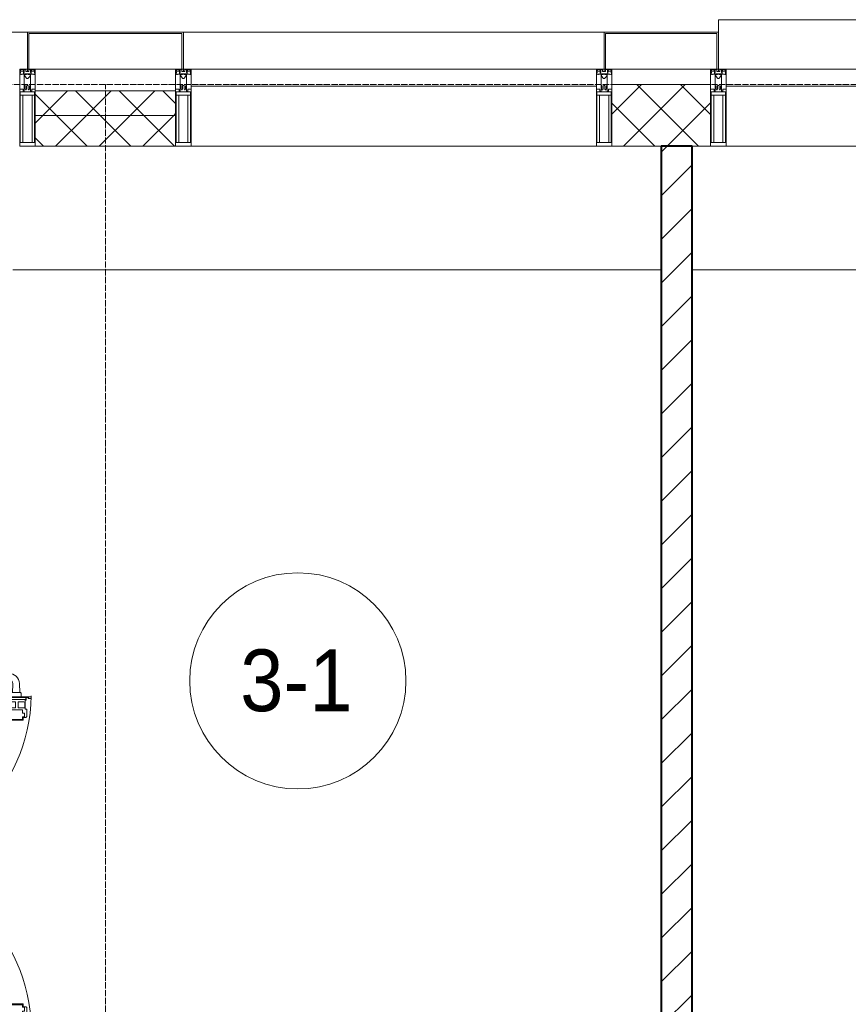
# Model space of a CAD drawing. Header units: millimetres. Extents: x 105790 to 201854, y 7718 to 225473.
# Tile 21 of 50: x 111273 to 113956, y 30122 to 33310. Entities that reach past the tile are written whole.
import ezdxf

# ---------------------------------------------------------------- set-up
doc = ezdxf.new("R2010")
doc.units = ezdxf.units.MM
doc.linetypes.add('ADSK_Линия сетки', pattern=[25, 20, -2.5, 0, -2.5])
doc.linetypes.add('Линия сетки', pattern=[25, 20, -2.5, 0, -2.5])
for name, color, linetype, lineweight in [('Двери', 7, 'Continuous', 18), ('Импосты витража', 7, 'Continuous', 18), ('Колонны', 7, 'Continuous', 18), ('Марки помещений', 7, 'Continuous', 20), ('Оси', 7, 'Continuous', 9), ('Панели витража', 7, 'Continuous', 18), ('Перекрытия', 7, 'Continuous', 18), ('Стены разрез', 7, 'Continuous', 40), ('Стены штриховка', 7, 'Continuous', 40), ('Элементы узлов', 7, 'Continuous', 18)]:
    doc.layers.add(name, color=color, linetype=linetype, lineweight=lineweight)
doc.styles.add('Arial_3', font='arial.ttf', dxfattribs={"width": 0.9, "height": 200})
pattern_1 = [(45, (0, 0), (-70.71068, 70.71068), []), (135, (0, 0), (-70.71068, -70.71068), [])]

# ---------------------------------------------------------------- blocks, each defined once
blk = doc.blocks.new('135_SLK_K4_AR_rvt-1-МКСС_К4_L23_78_000_')
at = {"layer": 'Стены разрез', "lineweight": 9, "true_color": 0xaaaaaa}
h = blk.add_hatch(dxfattribs=at)
h.set_pattern_fill('FP_3', color=253, style=0, pattern_type=2)
h.set_pattern_definition([(45, (0, 0), (-70.71068, 70.71068), [])])
h.paths.add_polyline_path([(113350, 29400), (113450, 29400), (113450, 32900), (113350, 32900), (113350, 29534.2)])
at = {"layer": 'Перекрытия', "color": 253, "true_color": 0xaaaaaa}
for p, q in [((113350, 32500), (111249.8, 32500)), ((117050, 32500), (113450, 32500))]:
    blk.add_line(p, q, dxfattribs=at)
at = {"layer": 'Стены разрез', "color": 253, "true_color": 0xaaaaaa}
for p, q in [((113450, 32900), (113350, 32900)), ((113350, 32900), (113350, 29400)), ((113450, 29400), (113450, 32900))]:
    blk.add_line(p, q, dxfattribs=at)
blk = doc.blocks.new('System Panel - A_PAN_Glass-7513939-МКСС_К4_L23_78_000_')
at = {"layer": 'Панели витража', "color": 253, "lineweight": 5, "true_color": 0xaaaaaa}
for p, q in [((656.25, 0), (-656.25, 0)), ((-656.25, 0), (-656.25, -55)), ((656.25, -55), (656.25, 0)), ((-656.25, -55), (656.25, -55))]:
    blk.add_line(p, q, dxfattribs=at)
blk = doc.blocks.new('System Panel - A_PAN_Glass-7513884-МКСС_К4_L23_78_000_')
at = {"layer": 'Панели витража', "color": 253, "lineweight": 5, "true_color": 0xaaaaaa}
for p, q in [((656.25, 0), (-656.25, 0)), ((-656.25, 0), (-656.25, -55)), ((656.25, -55), (656.25, 0)), ((-656.25, -55), (656.25, -55))]:
    blk.add_line(p, q, dxfattribs=at)
blk = doc.blocks.new('Rectangular Mullion - R_StandardFrame_50Wx250H-5816490-МКСС_К4_L23_78_000_')
at = {"layer": 'Импосты витража', "color": 253, "lineweight": 5, "true_color": 0xaaaaaa}
blk.add_line((132872.5, 32900), (131560, 32900), dxfattribs=at)
blk = doc.blocks.new('Rectangular Mullion - R_StandardFrame_50Wx250H-5816492-МКСС_К4_L23_78_000_')
at = {"layer": 'Импосты витража', "color": 253, "lineweight": 5, "true_color": 0xaaaaaa}
blk.add_line((111777.5, 33150), (111322.5, 33150), dxfattribs=at)
blk = doc.blocks.new('Rectangular Mullion - 50Wx250H-2623690-МКСС_К4_L23_78_000_')
at = {"layer": 'Элементы узлов', "color": 253, "lineweight": 5, "true_color": 0xaaaaaa}
for p, q in [((-25, 65.2), (-25, 250)), ((-25, 250), (0, 250)), ((-23, 237.3), (0, 237.3)), ((-23, 237.3), (-23, 73.6)), ((-14.9, 84), (-14.9, 237.3)), ((25, 250), (0, 250)), ((23, 237.3), (0, 237.3)), ((14.9, 84), (14.9, 237.3)), ((23, 237.3), (23, 73.6)), ((25, 65.2), (25, 250)), ((-14, 65.2), (-25, 65.2)), ((0, 84), (-23, 84)), ((-0.5, 73.6), (-23, 73.6)), ((-14, 71.3), (-14, 65.2)), ((-10, 71.3), (-14, 71.3)), ((-10, 53), (-10, 71.3)), ((-7, 65.2), (-5.9, 67.3)), ((-7, 65.2), (-7, 54.7)), ((-4.1, 67.3), (-5.9, 67.3)), ((-4.1, 67.3), (-2.9, 65.1)), ((-2.9, 65.1), (-2.9, 54.6)), ((0, 84), (23, 84)), ((0.5, 73.6), (23, 73.6)), ((4.1, 67.3), (2.9, 65.1)), ((2.9, 65.1), (2.9, 54.6)), ((4.1, 67.3), (5.9, 67.3)), ((7, 65.2), (5.9, 67.3)), ((7, 65.2), (7, 54.7)), ((10, 71.3), (14, 71.3)), ((10, 53), (10, 71.3)), ((14, 71.3), (14, 65.2)), ((14, 65.2), (25, 65.2)), ((-8.7, 53), (-10, 53)), ((-10, 53), (-10, 17)), ((-8.7, 53), (-7, 54.7)), ((-1.3, 53), (-2.9, 54.6)), ((0, 53), (-1.3, 53)), ((0, 53), (1.3, 53)), ((1.3, 53), (2.9, 54.6)), ((8.7, 53), (7, 54.7)), ((8.7, 53), (10, 53)), ((10, 53), (10, 17)), ((-23.8, 14.6), (-25, 14.2)), ((-25, 0), (-25, 14.2)), ((-22.3, 17), (-23.8, 17)), ((-23.8, 17), (-23.8, 14.6)), ((-22.5, 10.6), (-23.8, 14.6)), ((-22.5, 10.6), (-23.7, 9.9)), ((-23.7, 1.3), (-23.7, 9.9)), ((-23.7, 1.3), (-11.8, 1.3)), ((-23.2, 10.2), (-22.5, 8)), ((-22.5, 8), (-22.5, 4.5)), ((-21.3, 4.5), (-22.5, 4.5)), ((-22.3, 17), (-22.3, 16)), ((-22.3, 16), (-21.3, 16)), ((-19, 17.6), (-21.3, 16)), ((-21.3, 4.5), (-21.3, 6.5)), ((-21.3, 6.5), (-14.2, 6.5)), ((-18.4, 16.6), (-19, 17.6)), ((-7.4, 16.6), (-18.4, 16.6)), ((-14.2, 6.5), (-14.2, 4.5)), ((-13.2, 4.5), (-14.2, 4.5)), ((-13.2, 4.5), (-12.2, 7.2)), ((-12.7, 7.6), (-11.3, 11.4)), ((-12.7, 7.6), (-11.8, 6.9)), ((-12.2, 9), (-12.2, 14.8)), ((-12.2, 14.8), (0, 14.8)), ((-11.8, 1.3), (-11.8, 6.9)), ((-10.5, 11.2), (-11.3, 11.4)), ((-10.5, 1.5), (-10.5, 11.2)), ((-4.8, 1.5), (-10.5, 1.5)), ((-10, 17), (-7.5, 17)), ((-8.5, 23), (-1.5, 30)), ((-8.5, 18.5), (-8.5, 23)), ((-7.5, 18.5), (-8.5, 18.5)), ((-7.5, 17), (-7.5, 18.5)), ((-7.4, 18), (-7.4, 16.6)), ((-2.6, 18), (-7.4, 18)), ((0, 8), (-4.8, 8)), ((-4.8, 1.5), (-4.8, 8)), ((-2.6, 18), (-2.6, 16.8)), ((-2.6, 16.8), (0, 16.8)), ((-1.5, 30), (0, 30)), ((1.5, 30), (0, 30)), ((2.6, 16.8), (0, 16.8)), ((0, 14.8), (0, 16.8)), ((0, 14.8), (0, 16.8)), ((12.2, 14.8), (0, 14.8)), ((0, 0), (0, 8)), ((0, 8), (4.8, 8)), ((0, 0), (0, 8)), ((8.5, 23), (1.5, 30)), ((2.6, 18), (2.6, 16.8)), ((2.6, 18), (7.4, 18)), ((4.8, 1.5), (4.8, 8)), ((4.8, 1.5), (10.5, 1.5)), ((7.4, 18), (7.4, 16.6)), ((7.4, 16.6), (18.4, 16.6)), ((7.5, 18.5), (8.5, 18.5)), ((7.5, 17), (7.5, 18.5)), ((10, 17), (7.5, 17)), ((8.5, 18.5), (8.5, 23)), ((10.5, 11.2), (11.3, 11.4)), ((10.5, 1.5), (10.5, 11.2)), ((12.7, 7.6), (11.3, 11.4)), ((12.7, 7.6), (11.8, 6.9)), ((11.8, 1.3), (11.8, 6.9)), ((23.7, 1.3), (11.8, 1.3)), ((12.2, 9), (12.2, 14.8)), ((13.2, 4.5), (12.2, 7.2)), ((13.2, 4.5), (14.2, 4.5)), ((21.3, 6.5), (14.2, 6.5)), ((14.2, 6.5), (14.2, 4.5)), ((18.4, 16.6), (19, 17.6)), ((19, 17.6), (21.3, 16)), ((22.3, 16), (21.3, 16)), ((21.3, 4.5), (21.3, 6.5)), ((21.3, 4.5), (22.5, 4.5)), ((22.3, 17), (22.3, 16)), ((22.3, 17), (23.8, 17)), ((22.5, 10.6), (23.8, 14.6)), ((22.5, 10.6), (23.7, 9.9)), ((23.2, 10.2), (22.5, 8)), ((22.5, 8), (22.5, 4.5)), ((23.7, 1.3), (23.7, 9.9)), ((23.8, 17), (23.8, 14.6)), ((23.8, 14.6), (25, 14.2)), ((25, 0), (25, 14.2)), ((-25, 0), (0, 0)), ((25, 0), (0, 0))]:
    blk.add_line(p, q, dxfattribs=at)
for centre, start, end in [((-0.5, 73.1), 360, 90), ((0.5, 73.1), 90, 180)]:
    blk.add_arc(centre, 0.5, start, end, dxfattribs=at)
blk = doc.blocks.new('Rectangular Mullion - R_StandardFrame_50Wx250H-7512947-МКСС_К4_L23_78_000_')
at = {"layer": 'Импосты витража', "color": 253, "lineweight": 5, "true_color": 0xaaaaaa}
for p, q in [((-25, 0), (-25, 250)), ((-25, 250), (25, 250)), ((25, 250), (25, 0)), ((25, 0), (-25, 0))]:
    blk.add_line(p, q, dxfattribs=at)
blk = doc.blocks.new('Rectangular Mullion - R_StandardFrame_50Wx250H-V50-МКСС_К4_L23_78_000_')
at = {"layer": 'Импосты витража', "color": 253, "lineweight": 5, "true_color": 0xaaaaaa}
for p, q in [((-25, 0), (-25, 250)), ((-25, 250), (25, 250)), ((25, 250), (25, 0)), ((0, 0), (-25, 0)), ((25, 0), (5, 0))]:
    blk.add_line(p, q, dxfattribs=at)
blk = doc.blocks.new('Rectangular Mullion - R_StandardFrame_50Wx250H-V48-МКСС_К4_L23_78_000_')
at = {"layer": 'Импосты витража', "color": 253, "lineweight": 5, "true_color": 0xaaaaaa}
for p, q in [((-25, 0), (-25, 250)), ((-25, 250), (25, 250)), ((25, 250), (25, 0)), ((-5, 0), (-25, 0)), ((25, 0), (0, 0))]:
    blk.add_line(p, q, dxfattribs=at)
blk = doc.blocks.new('A_PAN_ALU_Door_Double - EXT_1_Double_EQ п-6_1-7495157-МКСС_К4_L23_78_000_')
at = {"layer": 'Двери', "color": 253, "lineweight": 5, "true_color": 0xaaaaaa}
for p, q in [((-526.4, -160.7), (-536.6, -160.7)), ((-535, -164.2), (-535, -262.2)), ((-532.9, -179.2), (-532.9, -164.2)), ((-532.9, -164.2), (-529.9, -164.2)), ((-524.2, -179.2), (-532.9, -179.2)), ((-532.9, -233.4), (-532.9, -180.9)), ((-532.9, -180.9), (-525.9, -180.9)), ((-529.9, -164.2), (-529.9, -174.5)), ((-526.8, -177.5), (-502.6, -177.5)), ((-526.4, -165.6), (-526.4, -160.7)), ((-523.7, -165.6), (-526.4, -165.6)), ((-525.9, -180.9), (-525.9, -233.4)), ((-524.2, -182.2), (-524.2, -179.2)), ((-502.6, -182.2), (-524.2, -182.2)), ((-523.7, -173.3), (-523.7, -165.6)), ((-468.4, -173.3), (-523.7, -173.3)), ((-518.9, -186.7), (-517.3, -184)), ((-518.9, -205.7), (-518.9, -186.7)), ((-517.3, -184), (-499, -184)), ((-502.6, -177.5), (-502.6, -182.2)), ((-499, -184), (-499, -205.7)), ((-494.8, -182.2), (-494.8, -176.7)), ((-494.8, -176.7), (-469.8, -176.7)), ((-469.8, -182.2), (-494.8, -182.2)), ((-492.6, -230.6), (-492.6, -191)), ((-492.6, -191), (-482.5, -191)), ((-482.5, -191), (-482.4, -184.4)), ((-482.4, -184.4), (-470, -184.4)), ((-470, -184.4), (-470, -191)), ((-470, -191), (-461.9, -191)), ((-469.8, -176.7), (-469.8, -182.2)), ((-468.4, -189.3), (-468.4, -173.3)), ((-459.5, -189.3), (-468.4, -189.3)), ((-461.9, -191), (-461.9, -230.6)), ((-459.5, -259.2), (-459.5, -189.3)), ((459.5, -189.3), (468.4, -189.3)), ((459.5, -259.2), (459.5, -189.3)), ((461.8, -191), (461.8, -230.6)), ((470, -191), (461.8, -191)), ((468.4, -173.3), (523.7, -173.3)), ((468.4, -189.3), (468.4, -173.3)), ((469.8, -176.7), (469.8, -182.2)), ((494.8, -176.7), (469.8, -176.7)), ((469.8, -182.2), (494.8, -182.2)), ((470, -184.4), (470, -191)), ((482.4, -184.4), (470, -184.4)), ((482.5, -191), (482.4, -184.4)), ((492.6, -191), (482.5, -191)), ((492.6, -230.6), (492.6, -191)), ((494.8, -182.2), (494.8, -176.7)), ((499, -184), (499, -205.7)), ((517.3, -184), (499, -184)), ((502.6, -177.5), (502.6, -182.2)), ((526.8, -177.5), (502.6, -177.5)), ((502.6, -182.2), (524.2, -182.2)), ((518.9, -186.7), (517.3, -184)), ((518.9, -205.7), (518.9, -186.7)), ((523.7, -165.6), (526.4, -165.6)), ((523.7, -173.3), (523.7, -165.6)), ((524.2, -179.2), (532.9, -179.2)), ((524.2, -182.2), (524.2, -179.2)), ((525.9, -180.9), (525.9, -233.4)), ((532.9, -180.9), (525.9, -180.9)), ((526.4, -160.7), (536.6, -160.7)), ((526.4, -165.6), (526.4, -160.7)), ((532.9, -164.2), (529.9, -164.2)), ((529.9, -164.2), (529.9, -174.5)), ((532.9, -179.2), (532.9, -164.2)), ((532.9, -233.4), (532.9, -180.9)), ((535, -164.2), (535, -262.2)), ((-499, -205.7), (-518.9, -205.7)), ((-518.9, -232.6), (-518.9, -213.6)), ((-518.9, -213.6), (-499, -213.6)), ((-499, -213.6), (-499, -235.3)), ((499, -205.7), (518.9, -205.7)), ((518.9, -213.6), (499, -213.6)), ((499, -213.6), (499, -235.3)), ((518.9, -232.6), (518.9, -213.6)), ((-535, -244.2), (-535, -628.6)), ((-525.9, -233.4), (-532.9, -233.4)), ((-532.9, -253.1), (-532.9, -235.1)), ((-532.9, -235.1), (-526.6, -235.1)), ((-525.9, -253.1), (-532.9, -253.1)), ((-526.6, -235.1), (-526.6, -237.1)), ((-526.6, -237.1), (-477.6, -237.1)), ((-525.9, -244.2), (-497.2, -244.2)), ((-525.9, -244.2), (-525.9, -628.6)), ((-525.9, -262.2), (-525.9, -253.1)), ((-517.3, -235.3), (-518.9, -232.6)), ((-499, -235.3), (-517.3, -235.3)), ((-497.2, -628.6), (-497.2, -244.2)), ((-490.6, -249.6), (-497.2, -249.6)), ((-497.2, -249.6), (-497.2, -259.2)), ((-461.9, -230.6), (-492.6, -230.6)), ((-488.3, -255.7), (-490.6, -249.6)), ((-477.6, -237.1), (-461.8, -244.7)), ((-461.8, -244.7), (-461.8, -257.7)), ((477.6, -237.1), (461.8, -244.7)), ((461.8, -244.7), (461.8, -257.7)), ((461.8, -230.6), (492.6, -230.6)), ((526.6, -237.1), (477.6, -237.1)), ((488.3, -255.7), (490.6, -249.6)), ((490.6, -249.6), (497.2, -249.6)), ((497.2, -628.6), (497.2, -244.2)), ((525.9, -244.2), (497.2, -244.2)), ((497.2, -249.6), (497.2, -259.2)), ((499, -235.3), (517.3, -235.3)), ((517.3, -235.3), (518.9, -232.6)), ((525.9, -233.4), (532.9, -233.4)), ((525.9, -244.2), (525.9, -628.6)), ((525.9, -253.1), (532.9, -253.1)), ((525.9, -262.2), (525.9, -253.1)), ((526.6, -235.1), (526.6, -237.1)), ((532.9, -235.1), (526.6, -235.1)), ((532.9, -253.1), (532.9, -235.1)), ((535, -244.2), (535, -628.6)), ((-535, -262.2), (-525.9, -262.2)), ((-497.2, -259.2), (-459.5, -259.2)), ((-488.3, -257.7), (-488.3, -255.7)), ((-461.8, -257.7), (-488.3, -257.7)), ((-459.5, -613.6), (-459.5, -259.2)), ((497.2, -259.2), (459.5, -259.2)), ((459.5, -613.6), (459.5, -259.2)), ((461.8, -257.7), (488.3, -257.7)), ((488.3, -257.7), (488.3, -255.7)), ((535, -262.2), (525.9, -262.2)), ((-525.9, -610.6), (-535, -610.6)), ((-535, -610.6), (-535, -710.1)), ((-525.9, -610.6), (-535, -610.6)), ((-535, -610.6), (-535, -710.1)), ((-532.9, -637.7), (-532.9, -619.7)), ((-532.9, -619.7), (-525.9, -619.7)), ((-532.9, -637.7), (-532.9, -619.7)), ((-532.9, -619.7), (-525.9, -619.7)), ((-477.6, -635.8), (-526.6, -635.8)), ((-477.6, -635.8), (-526.6, -635.8)), ((-526.6, -635.8), (-526.6, -637.7)), ((-526.6, -635.8), (-526.6, -637.7)), ((-525.9, -619.7), (-525.9, -610.6)), ((-525.9, -619.7), (-525.9, -610.6)), ((-525.9, -628.6), (-497.2, -628.6)), ((-518.9, -640.2), (-517.3, -637.5)), ((-518.9, -640.2), (-517.3, -637.5)), ((-517.3, -637.5), (-499, -637.5)), ((-517.3, -637.5), (-499, -637.5)), ((-499, -637.5), (-499, -659.2)), ((-499, -637.5), (-499, -659.2)), ((-459.5, -613.6), (-497.2, -613.6)), ((-497.2, -613.6), (-497.2, -623.2)), ((-459.5, -613.6), (-497.2, -613.6)), ((-497.2, -613.6), (-497.2, -623.2)), ((-497.2, -623.2), (-490.6, -623.2)), ((-497.2, -623.2), (-490.6, -623.2)), ((-490.6, -623.2), (-488.3, -617.1)), ((-490.6, -623.2), (-488.3, -617.1)), ((-488.3, -617.1), (-488.3, -615.1)), ((-488.3, -615.1), (-461.8, -615.1)), ((-488.3, -617.1), (-488.3, -615.1)), ((-488.3, -615.1), (-461.8, -615.1)), ((-461.8, -628.1), (-477.6, -635.8)), ((-461.8, -628.1), (-477.6, -635.8)), ((-461.8, -615.1), (-461.8, -628.1)), ((-461.8, -615.1), (-461.8, -628.1)), ((-459.5, -683.5), (-459.5, -613.6)), ((-459.5, -683.5), (-459.5, -613.6)), ((459.5, -613.6), (497.2, -613.6)), ((459.5, -683.5), (459.5, -613.6)), ((459.5, -613.6), (497.2, -613.6)), ((459.5, -683.5), (459.5, -613.6)), ((461.8, -615.1), (461.8, -628.1)), ((488.3, -615.1), (461.8, -615.1)), ((461.8, -615.1), (461.8, -628.1)), ((488.3, -615.1), (461.8, -615.1)), ((461.8, -628.1), (477.6, -635.8)), ((461.8, -628.1), (477.6, -635.8)), ((477.6, -635.8), (526.6, -635.8)), ((477.6, -635.8), (526.6, -635.8)), ((488.3, -617.1), (488.3, -615.1)), ((488.3, -617.1), (488.3, -615.1)), ((490.6, -623.2), (488.3, -617.1)), ((490.6, -623.2), (488.3, -617.1)), ((497.2, -623.2), (490.6, -623.2)), ((497.2, -623.2), (490.6, -623.2)), ((497.2, -613.6), (497.2, -623.2)), ((497.2, -613.6), (497.2, -623.2)), ((525.9, -628.6), (497.2, -628.6)), ((499, -637.5), (499, -659.2)), ((517.3, -637.5), (499, -637.5)), ((499, -637.5), (499, -659.2)), ((517.3, -637.5), (499, -637.5)), ((518.9, -640.2), (517.3, -637.5)), ((518.9, -640.2), (517.3, -637.5)), ((525.9, -610.6), (535, -610.6)), ((525.9, -619.7), (525.9, -610.6)), ((525.9, -610.6), (535, -610.6)), ((525.9, -619.7), (525.9, -610.6)), ((532.9, -619.7), (525.9, -619.7)), ((532.9, -619.7), (525.9, -619.7)), ((526.6, -635.8), (526.6, -637.7)), ((526.6, -635.8), (526.6, -637.7)), ((532.9, -637.7), (532.9, -619.7)), ((532.9, -637.7), (532.9, -619.7)), ((535, -610.6), (535, -710.1)), ((535, -610.6), (535, -710.1)), ((-526.6, -637.7), (-532.9, -637.7)), ((-526.6, -637.7), (-532.9, -637.7)), ((-532.9, -691.9), (-532.9, -639.4)), ((-532.9, -639.4), (-525.9, -639.4)), ((-532.9, -691.9), (-532.9, -639.4)), ((-532.9, -639.4), (-525.9, -639.4)), ((-525.9, -639.4), (-525.9, -691.9)), ((-525.9, -639.4), (-525.9, -691.9)), ((-518.9, -659.2), (-518.9, -640.2)), ((-518.9, -659.2), (-518.9, -640.2)), ((-499, -659.2), (-518.9, -659.2)), ((-499, -659.2), (-518.9, -659.2)), ((-518.9, -686.1), (-518.9, -667.1)), ((-518.9, -667.1), (-499, -667.1)), ((-518.9, -686.1), (-518.9, -667.1)), ((-518.9, -667.1), (-499, -667.1)), ((-499, -667.1), (-499, -688.8)), ((-499, -667.1), (-499, -688.8)), ((-492.6, -681.8), (-492.6, -642.2)), ((-492.6, -642.2), (-461.9, -642.2)), ((-492.6, -681.8), (-492.6, -642.2)), ((-492.6, -642.2), (-461.9, -642.2)), ((-461.9, -642.2), (-461.9, -681.8)), ((-461.9, -642.2), (-461.9, -681.8)), ((461.8, -642.2), (461.8, -681.8)), ((461.8, -642.2), (461.8, -681.8)), ((492.6, -642.2), (461.8, -642.2)), ((492.6, -642.2), (461.8, -642.2)), ((492.6, -681.8), (492.6, -642.2)), ((492.6, -681.8), (492.6, -642.2)), ((499, -659.2), (518.9, -659.2)), ((499, -659.2), (518.9, -659.2)), ((518.9, -667.1), (499, -667.1)), ((499, -667.1), (499, -688.8)), ((518.9, -667.1), (499, -667.1)), ((499, -667.1), (499, -688.8)), ((518.9, -659.2), (518.9, -640.2)), ((518.9, -659.2), (518.9, -640.2)), ((518.9, -686.1), (518.9, -667.1)), ((518.9, -686.1), (518.9, -667.1)), ((532.9, -639.4), (525.9, -639.4)), ((525.9, -639.4), (525.9, -691.9)), ((532.9, -639.4), (525.9, -639.4)), ((525.9, -639.4), (525.9, -691.9)), ((526.6, -637.7), (532.9, -637.7)), ((526.6, -637.7), (532.9, -637.7)), ((532.9, -691.9), (532.9, -639.4)), ((532.9, -691.9), (532.9, -639.4)), ((-525.9, -691.9), (-532.9, -691.9)), ((-525.9, -691.9), (-532.9, -691.9)), ((-532.9, -701.5), (-532.9, -693.6)), ((-532.9, -693.6), (-524.2, -693.6)), ((-532.9, -701.5), (-532.9, -693.6)), ((-532.9, -693.6), (-524.2, -693.6)), ((-529.9, -700.2), (-531, -700.2)), ((-531, -700.2), (-531, -701.5)), ((-529.9, -700.2), (-531, -700.2)), ((-531, -700.2), (-531, -701.5)), ((-529.9, -710.1), (-529.9, -700.2)), ((-529.9, -710.1), (-529.9, -700.2)), ((-524.2, -693.6), (-524.2, -690.6)), ((-524.2, -690.6), (-494.8, -690.6)), ((-524.2, -693.6), (-524.2, -690.6)), ((-524.2, -690.6), (-494.8, -690.6)), ((-517.3, -688.8), (-518.9, -686.1)), ((-517.3, -688.8), (-518.9, -686.1)), ((-499, -688.8), (-517.3, -688.8)), ((-499, -688.8), (-517.3, -688.8)), ((-494.8, -690.6), (-494.8, -696.1)), ((-494.8, -690.6), (-494.8, -696.1)), ((-494.8, -696.1), (-469.8, -696.1)), ((-494.8, -696.1), (-469.8, -696.1)), ((-482.5, -681.8), (-492.6, -681.8)), ((-482.5, -681.8), (-492.6, -681.8)), ((-482.4, -688.4), (-482.5, -681.8)), ((-482.4, -688.4), (-482.5, -681.8)), ((-470, -688.4), (-482.4, -688.4)), ((-470, -688.4), (-482.4, -688.4)), ((-461.9, -681.8), (-470, -681.8)), ((-470, -681.8), (-470, -688.4)), ((-461.9, -681.8), (-470, -681.8)), ((-470, -681.8), (-470, -688.4)), ((-469.8, -696.1), (-469.8, -693.1)), ((-469.8, -693.1), (-468.4, -693.1)), ((-469.8, -696.1), (-469.8, -693.1)), ((-469.8, -693.1), (-468.4, -693.1)), ((-468.4, -693.1), (-468.4, -683.5)), ((-468.4, -683.5), (-459.5, -683.5)), ((-468.4, -693.1), (-468.4, -683.5)), ((-468.4, -683.5), (-459.5, -683.5)), ((468.4, -683.5), (459.5, -683.5)), ((468.4, -683.5), (459.5, -683.5)), ((461.8, -681.8), (470, -681.8)), ((461.8, -681.8), (470, -681.8)), ((468.4, -693.1), (468.4, -683.5)), ((468.4, -693.1), (468.4, -683.5)), ((469.8, -693.1), (468.4, -693.1)), ((469.8, -693.1), (468.4, -693.1)), ((469.8, -696.1), (469.8, -693.1)), ((469.8, -696.1), (469.8, -693.1)), ((494.8, -696.1), (469.8, -696.1)), ((494.8, -696.1), (469.8, -696.1)), ((470, -681.8), (470, -688.4)), ((470, -681.8), (470, -688.4)), ((470, -688.4), (482.4, -688.4)), ((470, -688.4), (482.4, -688.4)), ((482.4, -688.4), (482.5, -681.8)), ((482.4, -688.4), (482.5, -681.8)), ((482.5, -681.8), (492.6, -681.8)), ((482.5, -681.8), (492.6, -681.8)), ((494.8, -690.6), (494.8, -696.1)), ((524.2, -690.6), (494.8, -690.6)), ((494.8, -690.6), (494.8, -696.1)), ((524.2, -690.6), (494.8, -690.6)), ((499, -688.8), (517.3, -688.8)), ((499, -688.8), (517.3, -688.8)), ((517.3, -688.8), (518.9, -686.1)), ((517.3, -688.8), (518.9, -686.1)), ((524.2, -693.6), (524.2, -690.6)), ((524.2, -693.6), (524.2, -690.6)), ((532.9, -693.6), (524.2, -693.6)), ((532.9, -693.6), (524.2, -693.6)), ((525.9, -691.9), (532.9, -691.9)), ((525.9, -691.9), (532.9, -691.9)), ((529.9, -700.2), (531, -700.2)), ((529.9, -710.1), (529.9, -700.2)), ((529.9, -700.2), (531, -700.2)), ((529.9, -710.1), (529.9, -700.2)), ((531, -700.2), (531, -701.5)), ((531, -700.2), (531, -701.5)), ((532.9, -701.5), (532.9, -693.6)), ((532.9, -701.5), (532.9, -693.6)), ((-535, -710.1), (-529.9, -710.1)), ((-535, -710.1), (-529.9, -710.1)), ((-531, -701.5), (-532.9, -701.5)), ((-531, -701.5), (-532.9, -701.5)), ((535, -710.1), (529.9, -710.1)), ((535, -710.1), (529.9, -710.1)), ((531, -701.5), (532.9, -701.5)), ((531, -701.5), (532.9, -701.5))]:
    blk.add_line(p, q, dxfattribs=at)
at = {"layer": 'Двери', "lineweight": 5}
for p, q in [((-576.4, -527.8), (-556.4, -527.8)), ((-556.4, -527.8), (-556.4, -547.8)), ((576.3, -527.8), (556.4, -527.8)), ((556.4, -527.8), (556.4, -547.8)), ((-611.4, -636.9), (-611.4, -562.8)), ((-591.4, -562.8), (-591.4, -635)), ((-556.4, -547.8), (-576.4, -547.8)), ((556.4, -547.8), (576.3, -547.8)), ((591.4, -562.8), (591.4, -635)), ((611.4, -636.9), (611.4, -562.8)), ((-575.8, -650), (-548.9, -649)), ((-548.9, -674.8), (-548.9, -647.2)), ((-546.4, -644.8), (-534.9, -644.8)), ((546.4, -644.8), (534.9, -644.8)), ((548.9, -674.8), (548.9, -647.2)), ((575.8, -650), (548.9, -649)), ((-548.9, -672.9), (-577.7, -671.9)), ((-534.9, -677.3), (-546.4, -677.3)), ((534.9, -677.3), (546.4, -677.3)), ((548.9, -672.9), (577.7, -671.9))]:
    blk.add_line(p, q, dxfattribs=at)
at = {"layer": 'Двери', "color": 253, "lineweight": 5, "true_color": 0xaaaaaa}
for centre, radius, start, end in [((-547.5, -162.7), 11, 9.9716, 343.953), ((-547.5, -162.6), 8, 90, 270), ((-547.5, -162.6), 8, 270, 90), ((547.5, -162.7), 11, 196.047, 170.0284), ((547.5, -162.6), 8, 90, 270), ((547.5, -162.6), 8, 270, 90), ((-535, -166.3), 2.03, 90, 163.9279), ((-526.8, -174.5), 3, 180, 270), ((526.8, -174.5), 3, 270, 0), ((535, -166.3), 2.03, 16.0721, 90)]:
    blk.add_arc(centre, radius, start, end, dxfattribs=at)
at = {"layer": 'Двери', "color": 254, "lineweight": 5, "true_color": 0xd4d4d4}
for centre, start, end in [((-547.5, -162.6), 270.9796, 0.7347), ((547.5, -162.6), 179.2653, 269.0204)]:
    blk.add_arc(centre, 547.5, start, end, dxfattribs=at)
at = {"layer": 'Двери', "lineweight": 5}
for centre, radius, start, end in [((-576.4, -562.8), 35, 90, 180), ((576.3, -562.8), 35, 0, 90), ((-576.4, -562.8), 15, 90, 180), ((576.3, -562.8), 15, 0, 90), ((-576.4, -636.9), 35, 180, 267.8055), ((-576.4, -635), 15, 180, 272.1944), ((576.3, -635), 15, 267.8056, 0), ((576.3, -636.9), 35, 272.1945, 0), ((-546.4, -647.2), 2.5, 90, 180), ((546.4, -647.2), 2.5, 0, 90), ((-546.4, -674.8), 2.5, 180, 270), ((546.4, -674.8), 2.5, 270, 0)]:
    blk.add_arc(centre, radius, start, end, dxfattribs=at)
at = {"layer": 'Панели витража', "color": 253, "lineweight": 5, "true_color": 0xaaaaaa}
for p, q in [((-605.5, -79.5), (-605.5, -74.5)), ((-605.5, -74.5), (-526.5, -74.5)), ((-604, -79.5), (-605.5, -79.5)), ((-604, -76.7), (-604, -79.5)), ((-597.5, -76.7), (-604, -76.7)), ((-602.5, -76.7), (-602.5, -106.6)), ((-597.5, -106.6), (-597.5, -76.7)), ((-543.2, -76.3), (-593.7, -76.3)), ((-593.7, -76.3), (-593.7, -95.5)), ((-593.7, -95.5), (-586.5, -95.5)), ((-586.5, -95.5), (-586.5, -105)), ((-553.3, -95.5), (-547, -95.5)), ((-553.3, -105), (-553.3, -95.5)), ((-547.5, -95.5), (-547.5, -76.2)), ((-547, -89), (-546.2, -88.2)), ((-547, -95.5), (-547, -89)), ((-546.2, -83.1), (-543.2, -83.1)), ((-546.2, -88.2), (-546.2, -83.1)), ((-544.5, -84.8), (-544.5, -136.5)), ((-541.5, -84.8), (-544.5, -84.8)), ((-543.2, -83.1), (-543.2, -76.3)), ((-541.5, -76.5), (-541.5, -84.8)), ((-535.1, -76.5), (-541.5, -76.5)), ((-535.1, -79.5), (-535.1, -76.5)), ((-526.5, -79.5), (-535.1, -79.5)), ((-526.5, -74.5), (-526.5, -79.5)), ((526.5, -74.5), (605.5, -74.5)), ((526.5, -79.5), (526.5, -74.5)), ((535.1, -79.5), (526.5, -79.5)), ((535.1, -76.5), (535.1, -79.5)), ((541.5, -76.5), (535.1, -76.5)), ((541.5, -84.8), (541.5, -76.5)), ((544.5, -84.8), (541.5, -84.8)), ((543.2, -76.3), (543.2, -83.1)), ((593.7, -76.3), (543.2, -76.3)), ((543.2, -83.1), (546.2, -83.1)), ((544.5, -136.5), (544.5, -84.8)), ((546.2, -83.1), (546.2, -88.2)), ((546.2, -88.2), (547, -89)), ((547, -89), (547, -95.5)), ((547, -95.5), (553.3, -95.5)), ((547.5, -76.2), (547.5, -95.5)), ((553.3, -95.5), (553.3, -105)), ((586.5, -95.5), (593.7, -95.5)), ((586.5, -105), (586.5, -95.5)), ((593.7, -95.5), (593.7, -76.3)), ((597.5, -76.7), (597.5, -106.6)), ((604, -76.7), (597.5, -76.7)), ((602.5, -106.6), (602.5, -76.7)), ((604, -79.5), (604, -76.7)), ((605.5, -79.5), (604, -79.5)), ((605.5, -74.5), (605.5, -79.5)), ((-620.5, -106.6), (-611.5, -106.6)), ((-620.5, -135.1), (-620.5, -106.6)), ((-615.4, -113.4), (-615.4, -128.4)), ((-600.4, -113.4), (-615.4, -113.4)), ((-611.5, -106.6), (-611.5, -110.1)), ((-611.5, -110.1), (-604.5, -110.1)), ((-604.5, -106.6), (-597.5, -106.6)), ((-604.5, -110.1), (-604.5, -106.6)), ((-602.5, -113.4), (-602.5, -128.4)), ((-600.4, -128.4), (-600.4, -113.4)), ((-589.1, -108.8), (-589.1, -125)), ((-566.4, -108.8), (-589.1, -108.8)), ((-589.1, -125), (-566.4, -125)), ((-586.5, -105), (-553.3, -105)), ((-566.4, -125), (-566.4, -108.8)), ((-564.2, -108.8), (-564.2, -125)), ((-549.9, -108.8), (-564.2, -108.8)), ((-564.2, -125), (-549.9, -125)), ((-549.9, -125), (-549.9, -108.8)), ((549.9, -108.8), (549.9, -125)), ((564.2, -108.8), (549.9, -108.8)), ((549.9, -125), (564.2, -125)), ((553.3, -105), (586.5, -105)), ((564.2, -125), (564.2, -108.8)), ((566.4, -108.8), (566.4, -125)), ((589.1, -108.8), (566.4, -108.8)), ((566.4, -125), (589.1, -125)), ((589.1, -125), (589.1, -108.8)), ((597.5, -106.6), (604.5, -106.6)), ((600.4, -113.4), (600.4, -128.4)), ((615.4, -113.4), (600.4, -113.4)), ((602.5, -128.4), (602.5, -113.4)), ((604.5, -106.6), (604.5, -110.1)), ((604.5, -110.1), (611.5, -110.1)), ((611.5, -106.6), (620.5, -106.6)), ((611.5, -110.1), (611.5, -106.6)), ((615.4, -128.4), (615.4, -113.4)), ((620.5, -106.6), (620.5, -135.1)), ((-597.1, -135.1), (-620.5, -135.1)), ((-615.4, -128.4), (-600.4, -128.4)), ((-602.5, -135.1), (-602.5, -148.5)), ((-602.5, -148.5), (-597.1, -148.5)), ((-602.5, -150), (-602.5, -148.5)), ((-551.5, -150), (-602.5, -150)), ((-597.1, -148.5), (-597.1, -135.1)), ((-595.5, -134.5), (-595.5, -148.2)), ((-588.5, -134.5), (-595.5, -134.5)), ((-595.5, -148.2), (-588.5, -148.2)), ((-588.5, -148.2), (-588.5, -134.5)), ((-587.1, -134.2), (-587.1, -148.4)), ((-553.1, -134.2), (-587.1, -134.2)), ((-587.1, -148.4), (-560.1, -148.4)), ((-560.1, -142.8), (-553.1, -142.8)), ((-560.1, -148.4), (-560.1, -142.8)), ((-558.8, -144.4), (-558.8, -148.7)), ((-552.8, -144.4), (-558.8, -144.4)), ((-558.8, -148.7), (-552.8, -148.7)), ((-553.1, -142.8), (-553.1, -134.2)), ((-552.8, -148.7), (-552.8, -144.4)), ((-551.5, -136.5), (-551.5, -150)), ((-544.5, -136.5), (-551.5, -136.5)), ((-551.5, -150), (-547.5, -150)), ((-547.5, -150), (-547.5, -136.5)), ((551.5, -136.5), (544.5, -136.5)), ((547.5, -136.5), (547.5, -150)), ((547.5, -150), (551.5, -150)), ((551.5, -150), (551.5, -136.5)), ((602.5, -150), (551.5, -150)), ((552.8, -144.4), (552.8, -148.7)), ((558.8, -144.4), (552.8, -144.4)), ((552.8, -148.7), (558.8, -148.7)), ((587.1, -134.2), (553.1, -134.2)), ((553.1, -134.2), (553.1, -142.8)), ((553.1, -142.8), (560.1, -142.8)), ((558.8, -148.7), (558.8, -144.4)), ((560.1, -142.8), (560.1, -148.4)), ((560.1, -148.4), (587.1, -148.4)), ((587.1, -148.4), (587.1, -134.2)), ((588.5, -134.5), (588.5, -148.2)), ((595.5, -134.5), (588.5, -134.5)), ((588.5, -148.2), (595.5, -148.2)), ((595.5, -148.2), (595.5, -134.5)), ((597.1, -135.1), (597.1, -148.5)), ((620.5, -135.1), (597.1, -135.1)), ((597.1, -148.5), (602.5, -148.5)), ((600.4, -128.4), (615.4, -128.4)), ((602.5, -148.5), (602.5, -135.1)), ((602.5, -148.5), (602.5, -150))]:
    blk.add_line(p, q, dxfattribs=at)
blk = doc.blocks.new('A_SLK_PAN_Type1 - Прямой тип панели-6538399-МКСС_К4_L23_78_000_')
at = {"layer": 'Колонны', "lineweight": 5}
for p, q in [((-180, 0), (-185, 0)), ((-185, 0), (-185, -120)), ((-180, -115), (-180, 0)), ((160, 0), (-160, 0)), ((180, 0), (180, -115)), ((185, 0), (180, 0)), ((185, -120), (185, 0)), ((-185, -120), (185, -120)), ((180, -115), (-180, -115))]:
    blk.add_line(p, q, dxfattribs=at)
blk = doc.blocks.new('A_OGR_PAN_Отлив - A_OGR_PAN_Отлив-6266447-МКСС_К4_L23_78_000_')
at = {"layer": 'Колонны', "color": 253, "lineweight": 5, "true_color": 0xaaaaaa}
for p in [(681.25, 160), (-681.25, 120)]:
    blk.add_line(p, (-681.25, 160), dxfattribs=at)
blk = doc.blocks.new('135_SLK_K4_AR_FCD_rvt-1-МКСС_К4_L23_78_000_')
at = {"layer": 'Стены разрез', "lineweight": 5, "true_color": 0xaaaaaa}
h = blk.add_hatch(dxfattribs=at)
h.set_pattern_fill('FP_4', color=253, style=0, pattern_type=2)
h.set_pattern_definition(pattern_1)
h.paths.add_polyline_path([(113510, 32900), (113510, 33100), (113190, 33100), (113190, 32900)])
h = blk.add_hatch(dxfattribs=at)
h.set_pattern_fill('FP_4', color=253, style=0, pattern_type=2)
h.set_pattern_definition(pattern_1)
h.paths.add_polyline_path([(111777.5, 33000), (111777.5, 33080), (111322.5, 33080), (111322.5, 33000)])
h = blk.add_hatch(dxfattribs=at)
h.set_pattern_fill('FP_4', color=253, style=0, pattern_type=2)
h.set_pattern_definition(pattern_1)
h.paths.add_polyline_path([(111777.5, 32900), (111777.5, 33000), (111322.5, 33000), (111322.5, 32900)])
at = {"layer": 'Колонны', "color": 253, "lineweight": 5, "true_color": 0xaaaaaa}
for p, q in [((111297.5, 33270), (110997.5, 33270)), ((111802.5, 33270), (113165, 33270))]:
    blk.add_line(p, q, dxfattribs=at)
at = {"layer": 'Колонны', "color": 253, "lineweight": 9, "true_color": 0xaaaaaa}
for p, q in [((111802.5, 33270), (111297.5, 33270)), ((111297.5, 33270), (111297.5, 33150)), ((111302.5, 33150), (111302.5, 33265)), ((111302.5, 33265), (111797.5, 33265)), ((111797.5, 33265), (111797.5, 33150)), ((111802.5, 33150), (111802.5, 33270)), ((111297.5, 33150), (111302.5, 33150)), ((111797.5, 33150), (111802.5, 33150))]:
    blk.add_line(p, q, dxfattribs=at)
at = {"layer": 'Стены разрез', "color": 253, "lineweight": 9, "true_color": 0xaaaaaa}
for p, q in [((113510, 33100), (113190, 33100)), ((113190, 33100), (113190, 32900)), ((113510, 32900), (113510, 33100)), ((111777.5, 33080), (111322.5, 33080)), ((111322.5, 33080), (111322.5, 32900)), ((111777.5, 32900), (111777.5, 33080)), ((111322.5, 32900), (111777.5, 32900)), ((113190, 32900), (113510, 32900))]:
    blk.add_line(p, q, dxfattribs=at)
at = {"layer": 'Стены штриховка', "color": 253, "lineweight": 9, "true_color": 0xaaaaaa}
blk.add_line((111777.5, 33000), (111322.5, 33000), dxfattribs=at)
at = {"layer": 'Импосты витража', "color": 253, "lineweight": 5, "true_color": 0xaaaaaa, "extrusion": (0, 0, -1), "rotation": 180}
for name, p in [('Rectangular Mullion - 50Wx250H-2623690-МКСС_К4_L23_78_000_', (-111297.5, 33150)), ('Rectangular Mullion - R_StandardFrame_50Wx250H-7512947-МКСС_К4_L23_78_000_', (-111297.5, 33150)), ('Rectangular Mullion - 50Wx250H-2623690-МКСС_К4_L23_78_000_', (-111802.5, 33150)), ('Rectangular Mullion - R_StandardFrame_50Wx250H-7512947-МКСС_К4_L23_78_000_', (-111802.5, 33150)), ('Rectangular Mullion - 50Wx250H-2623690-МКСС_К4_L23_78_000_', (-113165, 33150)), ('Rectangular Mullion - R_StandardFrame_50Wx250H-V50-МКСС_К4_L23_78_000_', (-113165, 33150)), ('Rectangular Mullion - 50Wx250H-2623690-МКСС_К4_L23_78_000_', (-113535, 33150)), ('Rectangular Mullion - R_StandardFrame_50Wx250H-V48-МКСС_К4_L23_78_000_', (-113535, 33150))]:
    blk.add_blockref(name, p, dxfattribs=at)
at = {"layer": 'Импосты витража', "color": 253, "lineweight": 5, "true_color": 0xaaaaaa}
for name, p in [('Rectangular Mullion - R_StandardFrame_50Wx250H-5816492-МКСС_К4_L23_78_000_', (0, 0)), ('Rectangular Mullion - R_StandardFrame_50Wx250H-5816490-МКСС_К4_L23_78_000_', (-19732.5, 0)), ('Rectangular Mullion - R_StandardFrame_50Wx250H-5816490-МКСС_К4_L23_78_000_', (-18000, 0))]:
    blk.add_blockref(name, p, dxfattribs=at)
at = {"layer": 'Колонны', "color": 253, "lineweight": 5, "true_color": 0xaaaaaa}
blk.add_blockref('A_OGR_PAN_Отлив - A_OGR_PAN_Отлив-6266447-МКСС_К4_L23_78_000_', (114216.3, 33150), dxfattribs=at)
at = {"layer": 'Колонны', "color": 253, "lineweight": 5, "true_color": 0xaaaaaa, "rotation": 180}
blk.add_blockref('A_SLK_PAN_Type1 - Прямой тип панели-6538399-МКСС_К4_L23_78_000_', (113350, 33150), dxfattribs=at)
at = {"layer": 'Панели витража', "color": 253, "lineweight": 5, "true_color": 0xaaaaaa}
for name, p in [('System Panel - A_PAN_Glass-7513884-МКСС_К4_L23_78_000_', (112483.8, 33150)), ('System Panel - A_PAN_Glass-7513939-МКСС_К4_L23_78_000_', (114216.3, 33150))]:
    blk.add_blockref(name, p, dxfattribs=at)
at = {"layer": 'Панели витража', "color": 253, "lineweight": 5, "true_color": 0xaaaaaa, "rotation": 90.00000000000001}
blk.add_blockref('A_PAN_ALU_Door_Double - EXT_1_Double_EQ п-6_1-7495157-МКСС_К4_L23_78_000_', (110600, 30582.5), dxfattribs=at)
blk = doc.blocks.new('050_Марка_Помещение - Номер-620969-МКСС_К4_L23_78_000_')
at = {"layer": 'Марки помещений'}
blk.add_circle((0, 0), 3.5, dxfattribs=at)

msp = doc.modelspace()

# ---------------------------------------------------------------- linework, layer by layer
at = {"layer": 'Оси', "linetype": 'ADSK_Линия сетки'}
msp.add_line((136800, 33100), (106608.1, 33100), dxfattribs=at)
at = {"layer": 'Оси', "linetype": 'Линия сетки'}
msp.add_line((111550, 12025.7), (111550, 33100), dxfattribs=at)

# ---------------------------------------------------------------- block references
at = {"lineweight": 5}
for name in ['135_SLK_K4_AR_FCD_rvt-1-МКСС_К4_L23_78_000_', '135_SLK_K4_AR_rvt-1-МКСС_К4_L23_78_000_']:
    msp.add_blockref(name, (0, 0), dxfattribs=at)
at = {"layer": 'Марки помещений', "xscale": 99.99999999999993, "yscale": 99.99999999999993, "zscale": 99.99999999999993}
msp.add_blockref('050_Марка_Помещение - Номер-620969-МКСС_К4_L23_78_000_', (112173.2, 31169.1), dxfattribs=at)

# ---------------------------------------------------------------- texts
at = {"layer": 'Марки помещений', "lineweight": 9, "insert": (111986.7, 31270.9), "char_height": 200, "width": 447.342, "attachment_point": 1, "style": 'Arial_3'}
msp.add_mtext('3-1', dxfattribs=at)

doc.saveas('drawing.dxf')
